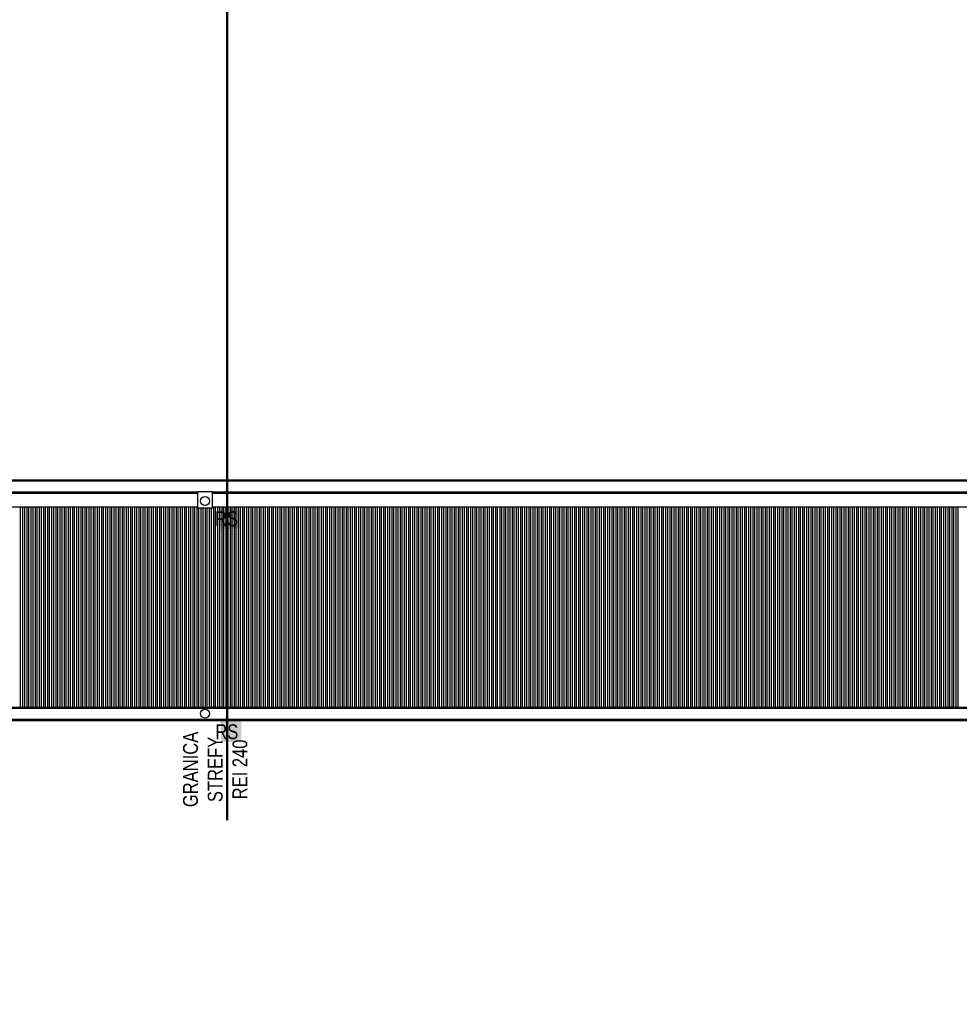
# Model space of a CAD drawing. Header units: millimetres. Extents: x 59331 to 112314, y -16110 to 34390.
# Tile 189 of 198: x 81670 to 82938, y 12169 to 13498. Entities that reach past the tile are written whole.
import ezdxf

# ---------------------------------------------------------------- set-up
doc = ezdxf.new("R2010")
doc.units = ezdxf.units.MM
doc.set_wipeout_variables(frame=1)
doc.linetypes.add('DASHED2', pattern=[0.375, 0.25, -0.125])
doc.layers.get('DEFPOINTS').update_dxf_attribs({"lineweight": 9})
for name, color, linetype in [('_HSA_OPIS', 43, 'Continuous'), ('_HSA_WIDOKOWE', 1, 'Continuous'), ('_HSA_WIDOKOWE_CIENKIE', 8, 'Continuous'), ('_HSA_WYM_100', 141, 'Continuous'), ('_HSA_ŚCIANY_CIENKIE', 2, 'Continuous')]:
    doc.layers.add(name, color=color, linetype=linetype)
doc.layers.add('_HSA_WYDZIELENIA_POŻAROWE_240_MIN', color=7, linetype='DASHED2', true_color=0xab1603)
doc.styles.add('ARIAL_100', font='Arial.ttf', dxfattribs={"width": 0.8, "height": 20})
doc.dimstyles.new('WYM_WEWN_100', dxfattribs={"dimtxt": 20, "dimasz": 2, "dimexe": 10, "dimexo": 0, "dimgap": 4, "dimtad": 1, "dimdec": 1, "dimrnd": 0.1, "dimtxsty": 'ARIAL_100', "dimblk": 'Wym-03', "dimcen": 0, "dimdle": 10, "dimse1": 1, "dimse2": 1, "dimclrt": 256, "dimazin": 2, "dimtfac": 1, "dimtdec": 1, "dimtix": 1, "dimtmove": 2, "dimatfit": 0, "dimfxl": 1, "dimtolj": 1, "dimtzin": 0, "dimarcsym": 0})

# ---------------------------------------------------------------- blocks, each defined once
blk = doc.blocks.new('*U368')
blk.add_wipeout([(-16.7, 0), (0, 0), (0, -10234), (-16.7, -10234)])
for p, q in [((-15, 0), (-15, -10234)), ((0, 0), (0, -10234))]:
    blk.add_line(p, q)
at = {"layer": '_HSA_WIDOKOWE_CIENKIE'}
blk.add_line((-16.7, 0), (-16.7, -10234), dxfattribs=at)
blk = doc.blocks.new('*U367')
blk.add_wipeout([(-16.7, 0), (0, 0), (0, -10264), (-16.7, -10264)])
for p, q in [((-15, 0), (-15, -10264)), ((0, 0), (0, -10264))]:
    blk.add_line(p, q)
at = {"layer": '_HSA_WIDOKOWE_CIENKIE'}
blk.add_line((-16.7, 0), (-16.7, -10264), dxfattribs=at)
blk = doc.blocks.new('A$Cc00aeabc')
blk.add_wipeout([(-21.4, 20), (0, 20), (0, 0), (-21.4, 0)])
blk.add_lwpolyline([(-21.4, 0), (0, 0), (0, 20), (-21.4, 20)], close=True)
at = {"layer": '_HSA_WIDOKOWE'}
blk.add_circle((-9, 10), 6, dxfattribs=at)
blk = doc.blocks.new('Wym-03')
for p, q in [((-4, 0), (4, 0)), ((0, 4), (0, -4))]:
    blk.add_line(p, q)
blk.add_lwpolyline([(-2.83, -2.83, 0.8, 0.8, 0), (2.83, 2.83, 0.05, 0.05, 0)], format="xyseb")
blk = doc.blocks.new('*D507')
at = {"layer": '_HSA_WYM_100', "color": 0, "lineweight": -2, "transparency": 16777216}
blk.add_line((76281.3, 12838.5), (76281.3, 11029.4), dxfattribs=at)
at = {"layer": 'DEFPOINTS', "color": 0, "transparency": 16777216}
for p in [(76431.3, 12840.5), (76281.3, 11027.4), (86739.3, 11027.4)]:
    blk.add_point(p, dxfattribs=at)
at = {"layer": '_HSA_WYM_100', "color": 0, "lineweight": -2, "transparency": 16777216, "xscale": 2, "yscale": 2, "zscale": 2}
for p, rotation in [((76281.3, 12840.5), 90), ((76281.3, 11027.4), 270)]:
    blk.add_blockref('Wym-03', p, dxfattribs=dict(at, rotation=rotation))
at = {"layer": '_HSA_WYM_100', "transparency": 16777216, "insert": (76267.1, 11934), "char_height": 20, "attachment_point": 5, "rotation": 90, "style": 'ARIAL_100'}
blk.add_mtext('\\A1;1813', dxfattribs=at)
blk = doc.blocks.new('*D508')
at = {"layer": '_HSA_WYM_100', "color": 0, "lineweight": -2, "transparency": 16777216}
blk.add_line((76433.3, 10877.4), (86737.3, 10877.4), dxfattribs=at)
at = {"layer": 'DEFPOINTS', "color": 0, "transparency": 16777216}
for p in [(76431.3, 12840.5), (86739.3, 12840.5), (86739.3, 10877.4)]:
    blk.add_point(p, dxfattribs=at)
at = {"layer": '_HSA_WYM_100', "color": 0, "lineweight": -2, "transparency": 16777216, "xscale": 2, "yscale": 2, "zscale": 2, "rotation": 180}
blk.add_blockref('Wym-03', (76431.3, 10877.4), dxfattribs=at)
at = {"layer": '_HSA_WYM_100', "color": 0, "lineweight": -2, "transparency": 16777216, "xscale": 2, "yscale": 2, "zscale": 2}
blk.add_blockref('Wym-03', (86739.3, 10877.4), dxfattribs=at)
at = {"layer": '_HSA_WYM_100', "transparency": 16777216, "insert": (81585.3, 10891.6), "char_height": 20, "attachment_point": 5, "style": 'ARIAL_100'}
blk.add_mtext('\\A1;10308', dxfattribs=at)

msp = doc.modelspace()

# ---------------------------------------------------------------- linework, layer by layer
at = {"layer": '_HSA_WIDOKOWE', "ltscale": 0.5}
msp.add_line((76475.33, 12840.53), (86739.33, 12840.53), dxfattribs=at)
at = {"layer": '_HSA_WIDOKOWE_CIENKIE'}
for p, q in [((81671.39, 12570.04), (81671.39, 12840.53)), ((81674.53, 12570.04), (81674.53, 12840.53)), ((81676.99, 12570.04), (81676.99, 12840.53)), ((81680.13, 12570.04), (81680.13, 12840.53)), ((81682.59, 12570.04), (81682.59, 12840.53)), ((81685.73, 12570.04), (81685.73, 12840.53)), ((81688.19, 12570.04), (81688.19, 12840.53)), ((81691.33, 12570.04), (81691.33, 12840.53)), ((81693.79, 12570.04), (81693.79, 12840.53)), ((81696.93, 12570.04), (81696.93, 12840.53)), ((81699.39, 12570.04), (81699.39, 12840.53)), ((81702.53, 12570.04), (81702.53, 12840.53)), ((81704.98, 12570.04), (81704.98, 12840.53)), ((81708.13, 12570.04), (81708.13, 12840.53)), ((81710.58, 12570.04), (81710.58, 12840.53)), ((81713.73, 12570.04), (81713.73, 12840.53)), ((81716.18, 12570.04), (81716.18, 12840.53)), ((81719.33, 12570.04), (81719.33, 12840.53)), ((81721.78, 12570.04), (81721.78, 12840.53)), ((81724.93, 12570.04), (81724.93, 12840.53)), ((81727.38, 12570.04), (81727.38, 12840.53)), ((81730.53, 12570.04), (81730.53, 12840.53)), ((81732.98, 12570.04), (81732.98, 12840.53)), ((81736.12, 12570.04), (81736.12, 12840.53)), ((81738.58, 12570.04), (81738.58, 12840.53)), ((81741.72, 12570.04), (81741.72, 12840.53)), ((81744.18, 12570.04), (81744.18, 12840.53)), ((81747.32, 12570.04), (81747.32, 12840.53)), ((81749.78, 12570.04), (81749.78, 12840.53)), ((81752.92, 12570.04), (81752.92, 12840.53)), ((81755.38, 12570.04), (81755.38, 12840.53)), ((81758.52, 12570.04), (81758.52, 12840.53)), ((81760.98, 12570.04), (81760.98, 12840.53)), ((81764.12, 12570.04), (81764.12, 12840.53)), ((81766.58, 12570.04), (81766.58, 12840.53)), ((81769.72, 12570.04), (81769.72, 12840.53)), ((81772.17, 12570.04), (81772.17, 12840.53)), ((81775.32, 12570.04), (81775.32, 12840.53)), ((81777.77, 12570.04), (81777.77, 12840.53)), ((81780.92, 12570.04), (81780.92, 12840.53)), ((81783.37, 12570.04), (81783.37, 12840.53)), ((81786.52, 12570.04), (81786.52, 12840.53)), ((81788.97, 12570.04), (81788.97, 12840.53)), ((81792.12, 12570.04), (81792.12, 12840.53)), ((81794.57, 12570.04), (81794.57, 12840.53)), ((81797.72, 12570.04), (81797.72, 12840.53)), ((81800.17, 12570.04), (81800.17, 12840.53)), ((81803.31, 12570.04), (81803.31, 12840.53)), ((81805.77, 12570.04), (81805.77, 12840.53)), ((81808.91, 12570.04), (81808.91, 12840.53)), ((81811.37, 12570.04), (81811.37, 12840.53)), ((81814.51, 12570.04), (81814.51, 12840.53)), ((81816.97, 12570.04), (81816.97, 12840.53)), ((81820.11, 12570.04), (81820.11, 12840.53)), ((81822.57, 12570.04), (81822.57, 12840.53)), ((81825.71, 12570.04), (81825.71, 12840.53)), ((81828.17, 12570.04), (81828.17, 12840.53)), ((81831.31, 12570.04), (81831.31, 12840.53)), ((81833.77, 12570.04), (81833.77, 12840.53)), ((81836.91, 12570.04), (81836.91, 12840.53)), ((81839.36, 12570.04), (81839.36, 12840.53)), ((81842.51, 12570.04), (81842.51, 12840.53)), ((81844.96, 12570.04), (81844.96, 12840.53)), ((81848.11, 12570.04), (81848.11, 12840.53)), ((81850.56, 12570.04), (81850.56, 12840.53)), ((81853.71, 12570.04), (81853.71, 12840.53)), ((81856.16, 12570.04), (81856.16, 12840.53)), ((81859.31, 12570.04), (81859.31, 12840.53)), ((81861.76, 12570.04), (81861.76, 12840.53)), ((81864.91, 12570.04), (81864.91, 12840.53)), ((81867.36, 12570.04), (81867.36, 12840.53)), ((81870.5, 12570.04), (81870.5, 12840.53)), ((81872.96, 12570.04), (81872.96, 12840.53)), ((81876.1, 12570.04), (81876.1, 12840.53)), ((81878.56, 12570.04), (81878.56, 12840.53)), ((81881.7, 12570.04), (81881.7, 12840.53)), ((81884.16, 12570.04), (81884.16, 12840.53)), ((81887.3, 12570.04), (81887.3, 12840.53)), ((81889.76, 12570.04), (81889.76, 12840.53)), ((81892.9, 12570.04), (81892.9, 12840.53)), ((81895.36, 12570.04), (81895.36, 12840.53)), ((81898.5, 12570.04), (81898.5, 12840.53)), ((81900.96, 12570.04), (81900.96, 12840.53)), ((81904.1, 12570.04), (81904.1, 12840.53)), ((81906.55, 12570.04), (81906.55, 12840.53)), ((81909.7, 12570.04), (81909.7, 12840.53)), ((81912.15, 12570.04), (81912.15, 12840.53)), ((81915.3, 12570.04), (81915.3, 12840.53)), ((81917.75, 12570.04), (81917.75, 12840.53)), ((81920.9, 12570.04), (81920.9, 12840.53)), ((81923.35, 12570.04), (81923.35, 12840.53)), ((81926.5, 12570.04), (81926.5, 12840.53)), ((81928.95, 12570.04), (81928.95, 12840.53)), ((81932.1, 12570.04), (81932.1, 12840.53)), ((81934.55, 12570.04), (81934.55, 12840.53)), ((81937.69, 12570.04), (81937.69, 12840.53)), ((81940.15, 12570.04), (81940.15, 12840.53)), ((81943.29, 12570.04), (81943.29, 12840.53)), ((81945.75, 12570.04), (81945.75, 12840.53)), ((81948.89, 12570.04), (81948.89, 12840.53)), ((81951.35, 12570.04), (81951.35, 12840.53)), ((81954.49, 12570.04), (81954.49, 12840.53)), ((81956.95, 12570.04), (81956.95, 12840.53)), ((81960.09, 12570.04), (81960.09, 12840.53)), ((81962.55, 12570.04), (81962.55, 12840.53)), ((81965.69, 12570.04), (81965.69, 12840.53)), ((81968.15, 12570.04), (81968.15, 12840.53)), ((81971.29, 12570.04), (81971.29, 12840.53)), ((81973.74, 12570.04), (81973.74, 12840.53)), ((81976.89, 12570.04), (81976.89, 12840.53)), ((81979.34, 12570.04), (81979.34, 12840.53)), ((81982.49, 12570.04), (81982.49, 12840.53)), ((81984.94, 12570.04), (81984.94, 12840.53)), ((81988.09, 12570.04), (81988.09, 12840.53)), ((81990.54, 12570.04), (81990.54, 12840.53)), ((81993.69, 12570.04), (81993.69, 12840.53)), ((81996.14, 12570.04), (81996.14, 12840.53)), ((81999.29, 12570.04), (81999.29, 12840.53)), ((82001.74, 12570.04), (82001.74, 12840.53)), ((82004.88, 12570.04), (82004.88, 12840.53)), ((82007.34, 12570.04), (82007.34, 12840.53)), ((82010.48, 12570.04), (82010.48, 12840.53)), ((82012.94, 12570.04), (82012.94, 12840.53)), ((82016.08, 12570.04), (82016.08, 12840.53)), ((82018.54, 12570.04), (82018.54, 12840.53)), ((82021.68, 12570.04), (82021.68, 12840.53)), ((82024.14, 12570.04), (82024.14, 12840.53)), ((82027.28, 12570.04), (82027.28, 12840.53)), ((82029.74, 12570.04), (82029.74, 12840.53)), ((82032.88, 12570.04), (82032.88, 12840.53)), ((82035.34, 12570.04), (82035.34, 12840.53)), ((82038.48, 12570.04), (82038.48, 12840.53)), ((82040.93, 12570.04), (82040.93, 12840.53)), ((82044.08, 12570.04), (82044.08, 12840.53)), ((82046.53, 12570.04), (82046.53, 12840.53)), ((82049.68, 12570.04), (82049.68, 12840.53)), ((82052.13, 12570.04), (82052.13, 12840.53)), ((82055.28, 12570.04), (82055.28, 12840.53)), ((82057.73, 12570.04), (82057.73, 12840.53)), ((82060.88, 12570.04), (82060.88, 12840.53)), ((82063.33, 12570.04), (82063.33, 12840.53)), ((82066.48, 12570.04), (82066.48, 12840.53)), ((82068.93, 12570.04), (82068.93, 12840.53)), ((82072.07, 12570.04), (82072.07, 12840.53)), ((82074.53, 12570.04), (82074.53, 12840.53)), ((82077.67, 12570.04), (82077.67, 12840.53)), ((82080.13, 12570.04), (82080.13, 12840.53)), ((82083.27, 12570.04), (82083.27, 12840.53)), ((82085.73, 12570.04), (82085.73, 12840.53)), ((82088.87, 12570.04), (82088.87, 12840.53)), ((82091.33, 12570.04), (82091.33, 12840.53)), ((82094.47, 12570.04), (82094.47, 12840.53)), ((82096.93, 12570.04), (82096.93, 12840.53)), ((82100.07, 12570.04), (82100.07, 12840.53)), ((82102.53, 12570.04), (82102.53, 12840.53)), ((82105.67, 12570.04), (82105.67, 12840.53)), ((82108.12, 12570.04), (82108.12, 12840.53)), ((82111.27, 12570.04), (82111.27, 12840.53)), ((82113.72, 12570.04), (82113.72, 12840.53)), ((82116.87, 12570.04), (82116.87, 12840.53)), ((82119.32, 12570.04), (82119.32, 12840.53)), ((82122.47, 12570.04), (82122.47, 12840.53)), ((82124.92, 12570.04), (82124.92, 12840.53)), ((82128.07, 12570.04), (82128.07, 12840.53)), ((82130.52, 12570.04), (82130.52, 12840.53)), ((82133.66, 12570.04), (82133.66, 12840.53)), ((82136.12, 12570.04), (82136.12, 12840.53)), ((82139.26, 12570.04), (82139.26, 12840.53)), ((82141.72, 12570.04), (82141.72, 12840.53)), ((82144.86, 12570.04), (82144.86, 12840.53)), ((82147.32, 12570.04), (82147.32, 12840.53)), ((82150.46, 12570.04), (82150.46, 12840.53)), ((82152.92, 12570.04), (82152.92, 12840.53)), ((82156.06, 12570.04), (82156.06, 12840.53)), ((82158.52, 12570.04), (82158.52, 12840.53)), ((82161.66, 12570.04), (82161.66, 12840.53)), ((82164.12, 12570.04), (82164.12, 12840.53)), ((82167.26, 12570.04), (82167.26, 12840.53)), ((82169.72, 12570.04), (82169.72, 12840.53)), ((82172.86, 12570.04), (82172.86, 12840.53)), ((82175.31, 12570.04), (82175.31, 12840.53)), ((82178.46, 12570.04), (82178.46, 12840.53)), ((82180.91, 12570.04), (82180.91, 12840.53)), ((82184.06, 12570.04), (82184.06, 12840.53)), ((82186.51, 12570.04), (82186.51, 12840.53)), ((82189.66, 12570.04), (82189.66, 12840.53)), ((82192.11, 12570.04), (82192.11, 12840.53)), ((82195.26, 12570.04), (82195.26, 12840.53)), ((82197.71, 12570.04), (82197.71, 12840.53)), ((82200.85, 12570.04), (82200.85, 12840.53)), ((82203.31, 12570.04), (82203.31, 12840.53)), ((82206.45, 12570.04), (82206.45, 12840.53)), ((82208.91, 12570.04), (82208.91, 12840.53)), ((82212.05, 12570.04), (82212.05, 12840.53)), ((82214.51, 12570.04), (82214.51, 12840.53)), ((82217.65, 12570.04), (82217.65, 12840.53)), ((82220.11, 12570.04), (82220.11, 12840.53)), ((82223.25, 12570.04), (82223.25, 12840.53)), ((82225.71, 12570.04), (82225.71, 12840.53)), ((82228.85, 12570.04), (82228.85, 12840.53)), ((82231.31, 12570.04), (82231.31, 12840.53)), ((82234.45, 12570.04), (82234.45, 12840.53)), ((82236.91, 12570.04), (82236.91, 12840.53)), ((82240.05, 12570.04), (82240.05, 12840.53)), ((82242.5, 12570.04), (82242.5, 12840.53)), ((82245.65, 12570.04), (82245.65, 12840.53)), ((82248.1, 12570.04), (82248.1, 12840.53)), ((82251.25, 12570.04), (82251.25, 12840.53)), ((82253.7, 12570.04), (82253.7, 12840.53)), ((82256.85, 12570.04), (82256.85, 12840.53)), ((82259.3, 12570.04), (82259.3, 12840.53)), ((82262.45, 12570.04), (82262.45, 12840.53)), ((82264.9, 12570.04), (82264.9, 12840.53)), ((82268.04, 12570.04), (82268.04, 12840.53)), ((82270.5, 12570.04), (82270.5, 12840.53)), ((82273.64, 12570.04), (82273.64, 12840.53)), ((82276.1, 12570.04), (82276.1, 12840.53)), ((82279.24, 12570.04), (82279.24, 12840.53)), ((82281.7, 12570.04), (82281.7, 12840.53)), ((82284.84, 12570.04), (82284.84, 12840.53)), ((82287.3, 12570.04), (82287.3, 12840.53)), ((82290.44, 12570.04), (82290.44, 12840.53)), ((82292.9, 12570.04), (82292.9, 12840.53)), ((82296.04, 12570.04), (82296.04, 12840.53)), ((82298.5, 12570.04), (82298.5, 12840.53)), ((82301.64, 12570.04), (82301.64, 12840.53)), ((82304.1, 12570.04), (82304.1, 12840.53)), ((82307.24, 12570.04), (82307.24, 12840.53)), ((82309.69, 12570.04), (82309.69, 12840.53)), ((82312.84, 12570.04), (82312.84, 12840.53)), ((82315.29, 12570.04), (82315.29, 12840.53)), ((82318.44, 12570.04), (82318.44, 12840.53)), ((82320.89, 12570.04), (82320.89, 12840.53)), ((82324.04, 12570.04), (82324.04, 12840.53)), ((82326.49, 12570.04), (82326.49, 12840.53)), ((82329.64, 12570.04), (82329.64, 12840.53)), ((82332.09, 12570.04), (82332.09, 12840.53)), ((82335.23, 12570.04), (82335.23, 12840.53)), ((82337.69, 12570.04), (82337.69, 12840.53)), ((82340.83, 12570.04), (82340.83, 12840.53)), ((82343.29, 12570.04), (82343.29, 12840.53)), ((82346.43, 12570.04), (82346.43, 12840.53)), ((82348.89, 12570.04), (82348.89, 12840.53)), ((82352.03, 12570.04), (82352.03, 12840.53)), ((82354.49, 12570.04), (82354.49, 12840.53)), ((82357.63, 12570.04), (82357.63, 12840.53)), ((82360.09, 12570.04), (82360.09, 12840.53)), ((82363.23, 12570.04), (82363.23, 12840.53)), ((82365.69, 12570.04), (82365.69, 12840.53)), ((82368.83, 12570.04), (82368.83, 12840.53)), ((82371.29, 12570.04), (82371.29, 12840.53)), ((82374.43, 12570.04), (82374.43, 12840.53)), ((82376.88, 12570.04), (82376.88, 12840.53)), ((82380.03, 12570.04), (82380.03, 12840.53)), ((82382.48, 12570.04), (82382.48, 12840.53)), ((82385.63, 12570.04), (82385.63, 12840.53)), ((82388.08, 12570.04), (82388.08, 12840.53)), ((82391.23, 12570.04), (82391.23, 12840.53)), ((82393.68, 12570.04), (82393.68, 12840.53)), ((82396.83, 12570.04), (82396.83, 12840.53)), ((82399.28, 12570.04), (82399.28, 12840.53)), ((82402.42, 12570.04), (82402.42, 12840.53)), ((82404.88, 12570.04), (82404.88, 12840.53)), ((82408.02, 12570.04), (82408.02, 12840.53)), ((82410.48, 12570.04), (82410.48, 12840.53)), ((82413.62, 12570.04), (82413.62, 12840.53)), ((82416.08, 12570.04), (82416.08, 12840.53)), ((82419.22, 12570.04), (82419.22, 12840.53)), ((82421.68, 12570.04), (82421.68, 12840.53)), ((82424.82, 12570.04), (82424.82, 12840.53)), ((82427.28, 12570.04), (82427.28, 12840.53)), ((82430.42, 12570.04), (82430.42, 12840.53)), ((82432.88, 12570.04), (82432.88, 12840.53)), ((82436.02, 12570.04), (82436.02, 12840.53)), ((82438.48, 12570.04), (82438.48, 12840.53)), ((82441.62, 12570.04), (82441.62, 12840.53)), ((82444.07, 12570.04), (82444.07, 12840.53)), ((82447.22, 12570.04), (82447.22, 12840.53)), ((82449.67, 12570.04), (82449.67, 12840.53)), ((82452.82, 12570.04), (82452.82, 12840.53)), ((82455.27, 12570.04), (82455.27, 12840.53)), ((82458.42, 12570.04), (82458.42, 12840.53)), ((82460.87, 12570.04), (82460.87, 12840.53)), ((82464.02, 12570.04), (82464.02, 12840.53)), ((82466.47, 12570.04), (82466.47, 12840.53)), ((82469.61, 12570.04), (82469.61, 12840.53)), ((82472.07, 12570.04), (82472.07, 12840.53)), ((82475.21, 12570.04), (82475.21, 12840.53)), ((82477.67, 12570.04), (82477.67, 12840.53)), ((82480.81, 12570.04), (82480.81, 12840.53)), ((82483.27, 12570.04), (82483.27, 12840.53)), ((82486.41, 12570.04), (82486.41, 12840.53)), ((82488.87, 12570.04), (82488.87, 12840.53)), ((82492.01, 12570.04), (82492.01, 12840.53)), ((82494.47, 12570.04), (82494.47, 12840.53)), ((82497.61, 12570.04), (82497.61, 12840.53)), ((82500.07, 12570.04), (82500.07, 12840.53)), ((82503.21, 12570.04), (82503.21, 12840.53)), ((82505.67, 12570.04), (82505.67, 12840.53)), ((82508.81, 12570.04), (82508.81, 12840.53)), ((82511.26, 12570.04), (82511.26, 12840.53)), ((82514.41, 12570.04), (82514.41, 12840.53)), ((82516.86, 12570.04), (82516.86, 12840.53)), ((82520.01, 12570.04), (82520.01, 12840.53)), ((82522.46, 12570.04), (82522.46, 12840.53)), ((82525.61, 12570.04), (82525.61, 12840.53)), ((82528.06, 12570.04), (82528.06, 12840.53)), ((82531.21, 12570.04), (82531.21, 12840.53)), ((82533.66, 12570.04), (82533.66, 12840.53)), ((82536.8, 12570.04), (82536.8, 12840.53)), ((82539.26, 12570.04), (82539.26, 12840.53)), ((82542.4, 12570.04), (82542.4, 12840.53)), ((82544.86, 12570.04), (82544.86, 12840.53)), ((82548, 12570.04), (82548, 12840.53)), ((82550.46, 12570.04), (82550.46, 12840.53)), ((82553.6, 12570.04), (82553.6, 12840.53)), ((82556.06, 12570.04), (82556.06, 12840.53)), ((82559.2, 12570.04), (82559.2, 12840.53)), ((82561.66, 12570.04), (82561.66, 12840.53)), ((82564.8, 12570.04), (82564.8, 12840.53)), ((82567.26, 12570.04), (82567.26, 12840.53)), ((82570.4, 12570.04), (82570.4, 12840.53)), ((82572.85, 12570.04), (82572.85, 12840.53)), ((82576, 12570.04), (82576, 12840.53)), ((82578.45, 12570.04), (82578.45, 12840.53)), ((82581.6, 12570.04), (82581.6, 12840.53)), ((82584.05, 12570.04), (82584.05, 12840.53)), ((82587.2, 12570.04), (82587.2, 12840.53)), ((82589.65, 12570.04), (82589.65, 12840.53)), ((82592.8, 12570.04), (82592.8, 12840.53)), ((82595.25, 12570.04), (82595.25, 12840.53)), ((82598.4, 12570.04), (82598.4, 12840.53)), ((82600.85, 12570.04), (82600.85, 12840.53)), ((82603.99, 12570.04), (82603.99, 12840.53)), ((82606.45, 12570.04), (82606.45, 12840.53)), ((82609.59, 12570.04), (82609.59, 12840.53)), ((82612.05, 12570.04), (82612.05, 12840.53)), ((82615.19, 12570.04), (82615.19, 12840.53)), ((82617.65, 12570.04), (82617.65, 12840.53)), ((82620.79, 12570.04), (82620.79, 12840.53)), ((82623.25, 12570.04), (82623.25, 12840.53)), ((82626.39, 12570.04), (82626.39, 12840.53)), ((82628.85, 12570.04), (82628.85, 12840.53)), ((82631.99, 12570.04), (82631.99, 12840.53)), ((82634.45, 12570.04), (82634.45, 12840.53)), ((82637.59, 12570.04), (82637.59, 12840.53)), ((82640.04, 12570.04), (82640.04, 12840.53)), ((82643.19, 12570.04), (82643.19, 12840.53)), ((82645.64, 12570.04), (82645.64, 12840.53)), ((82648.79, 12570.04), (82648.79, 12840.53)), ((82651.24, 12570.04), (82651.24, 12840.53)), ((82654.39, 12570.04), (82654.39, 12840.53)), ((82656.84, 12570.04), (82656.84, 12840.53)), ((82659.99, 12570.04), (82659.99, 12840.53)), ((82662.44, 12570.04), (82662.44, 12840.53)), ((82665.59, 12570.04), (82665.59, 12840.53)), ((82668.04, 12570.04), (82668.04, 12840.53)), ((82671.18, 12570.04), (82671.18, 12840.53)), ((82673.64, 12570.04), (82673.64, 12840.53)), ((82676.78, 12570.04), (82676.78, 12840.53)), ((82679.24, 12570.04), (82679.24, 12840.53)), ((82682.38, 12570.04), (82682.38, 12840.53)), ((82684.84, 12570.04), (82684.84, 12840.53)), ((82687.98, 12570.04), (82687.98, 12840.53)), ((82690.44, 12570.04), (82690.44, 12840.53)), ((82693.58, 12570.04), (82693.58, 12840.53)), ((82696.04, 12570.04), (82696.04, 12840.53)), ((82699.18, 12570.04), (82699.18, 12840.53)), ((82701.64, 12570.04), (82701.64, 12840.53)), ((82704.78, 12570.04), (82704.78, 12840.53)), ((82707.23, 12570.04), (82707.23, 12840.53)), ((82710.38, 12570.04), (82710.38, 12840.53)), ((82712.83, 12570.04), (82712.83, 12840.53)), ((82715.98, 12570.04), (82715.98, 12840.53)), ((82718.43, 12570.04), (82718.43, 12840.53)), ((82721.58, 12570.04), (82721.58, 12840.53)), ((82724.03, 12570.04), (82724.03, 12840.53)), ((82727.18, 12570.04), (82727.18, 12840.53)), ((82729.63, 12570.04), (82729.63, 12840.53)), ((82732.78, 12570.04), (82732.78, 12840.53)), ((82735.23, 12570.04), (82735.23, 12840.53)), ((82738.37, 12570.04), (82738.37, 12840.53)), ((82740.83, 12570.04), (82740.83, 12840.53)), ((82743.97, 12570.04), (82743.97, 12840.53)), ((82746.43, 12570.04), (82746.43, 12840.53)), ((82749.57, 12570.04), (82749.57, 12840.53)), ((82752.03, 12570.04), (82752.03, 12840.53)), ((82755.17, 12570.04), (82755.17, 12840.53)), ((82757.63, 12570.04), (82757.63, 12840.53)), ((82760.77, 12570.04), (82760.77, 12840.53)), ((82763.23, 12570.04), (82763.23, 12840.53)), ((82766.37, 12570.04), (82766.37, 12840.53)), ((82768.83, 12570.04), (82768.83, 12840.53)), ((82771.97, 12570.04), (82771.97, 12840.53)), ((82774.42, 12570.04), (82774.42, 12840.53)), ((82777.57, 12570.04), (82777.57, 12840.53)), ((82780.02, 12570.04), (82780.02, 12840.53)), ((82783.17, 12570.04), (82783.17, 12840.53)), ((82785.62, 12570.04), (82785.62, 12840.53)), ((82788.77, 12570.04), (82788.77, 12840.53)), ((82791.22, 12570.04), (82791.22, 12840.53)), ((82794.37, 12570.04), (82794.37, 12840.53)), ((82796.82, 12570.04), (82796.82, 12840.53)), ((82799.97, 12570.04), (82799.97, 12840.53)), ((82802.42, 12570.04), (82802.42, 12840.53)), ((82805.56, 12570.04), (82805.56, 12840.53)), ((82808.02, 12570.04), (82808.02, 12840.53)), ((82811.16, 12570.04), (82811.16, 12840.53)), ((82813.62, 12570.04), (82813.62, 12840.53)), ((82816.76, 12570.04), (82816.76, 12840.53)), ((82819.22, 12570.04), (82819.22, 12840.53)), ((82822.36, 12570.04), (82822.36, 12840.53)), ((82824.82, 12570.04), (82824.82, 12840.53)), ((82827.96, 12570.04), (82827.96, 12840.53)), ((82830.42, 12570.04), (82830.42, 12840.53)), ((82833.56, 12570.04), (82833.56, 12840.53)), ((82836.02, 12570.04), (82836.02, 12840.53)), ((82839.16, 12570.04), (82839.16, 12840.53)), ((82841.61, 12570.04), (82841.61, 12840.53)), ((82844.76, 12570.04), (82844.76, 12840.53)), ((82847.21, 12570.04), (82847.21, 12840.53)), ((82850.36, 12570.04), (82850.36, 12840.53)), ((82852.81, 12570.04), (82852.81, 12840.53)), ((82855.96, 12570.04), (82855.96, 12840.53)), ((82858.41, 12570.04), (82858.41, 12840.53)), ((82861.56, 12570.04), (82861.56, 12840.53)), ((82864.01, 12570.04), (82864.01, 12840.53)), ((82867.16, 12570.04), (82867.16, 12840.53)), ((82869.61, 12570.04), (82869.61, 12840.53)), ((82872.75, 12570.04), (82872.75, 12840.53)), ((82875.21, 12570.04), (82875.21, 12840.53)), ((82878.35, 12570.04), (82878.35, 12840.53)), ((82880.81, 12570.04), (82880.81, 12840.53)), ((82883.95, 12570.04), (82883.95, 12840.53)), ((82886.41, 12570.04), (82886.41, 12840.53)), ((82889.55, 12570.04), (82889.55, 12840.53)), ((82892.01, 12570.04), (82892.01, 12840.53)), ((82895.15, 12570.04), (82895.15, 12840.53)), ((82897.61, 12570.04), (82897.61, 12840.53)), ((82900.75, 12570.04), (82900.75, 12840.53)), ((82903.21, 12570.04), (82903.21, 12840.53)), ((82906.35, 12570.04), (82906.35, 12840.53)), ((82908.8, 12570.04), (82908.8, 12840.53)), ((82911.95, 12570.04), (82911.95, 12840.53)), ((82914.4, 12570.04), (82914.4, 12840.53)), ((82917.55, 12570.04), (82917.55, 12840.53)), ((82920, 12570.04), (82920, 12840.53)), ((82923.15, 12570.04), (82923.15, 12840.53)), ((82925.6, 12570.04), (82925.6, 12840.53)), ((82928.75, 12570.04), (82928.75, 12840.53)), ((82931.2, 12570.04), (82931.2, 12840.53)), ((82934.35, 12570.04), (82934.35, 12840.53)), ((82936.8, 12570.04), (82936.8, 12840.53))]:
    msp.add_line(p, q, dxfattribs=at)

# ---------------------------------------------------------------- block references
at = {"layer": '_HSA_WIDOKOWE', "rotation": 90.00000000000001}
msp.add_blockref('*U367', (76475.33, 12875.59), dxfattribs=at)

# ---------------------------------------------------------------- texts
at = {"layer": '_HSA_OPIS', "insert": (81964.86, 12834.39), "char_height": 20, "attachment_point": 3, "style": 'ARIAL_100', "bg_fill": 1, "box_fill_scale": 1.2, "bg_fill_color": 256, "bg_fill_true_color": 16777214, "bg_fill_transparency": 0}
msp.add_mtext_dynamic_manual_height_columns('RS', width=20, gutter_width=15, heights=[0], dxfattribs=at)
at = {"layer": '_HSA_WYDZIELENIA_POŻAROWE_240_MIN', "insert": (81890.65, 12386.37), "char_height": 20, "width": 198.9867, "attachment_point": 1, "rotation": 90, "style": 'ARIAL_100'}
msp.add_mtext('\\pxqc;GRANICA\\PSTREFY\\PREI 240', dxfattribs=at)

# ---------------------------------------------------------------- next in the draw order: linework, layer by layer
at = {"layer": '_HSA_ŚCIANY_CIENKIE', "ltscale": 10}
msp.add_line((86739.33, 12876.59), (76475.33, 12876.59), dxfattribs=at)

# ---------------------------------------------------------------- next in the draw order: block references
at = {"layer": '_HSA_WIDOKOWE', "rotation": 90.00000000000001}
msp.add_blockref('*U368', (76505.33, 12568.81), dxfattribs=at)

# ---------------------------------------------------------------- next in the draw order: linework, layer by layer
at = {"layer": '_HSA_WIDOKOWE'}
msp.add_circle((81920.33, 12561.31), 6, dxfattribs=at)
at = {"layer": '_HSA_WYDZIELENIA_POŻAROWE_240_MIN', "ltscale": 50, "const_width": 3}
msp.add_lwpolyline([(81950.33, 12417.11), (81950.33, 13803.64), (82550.33, 13803.64), (82550.33, 14903.53)], dxfattribs=at)
at = {"layer": '_HSA_ŚCIANY_CIENKIE', "ltscale": 10}
msp.add_lwpolyline([(76505.33, 12840.53), (76505.33, 12570.04), (86739.33, 12570.04)], dxfattribs=at)

# ---------------------------------------------------------------- next in the draw order: texts
at = {"layer": '_HSA_OPIS', "insert": (81965.24, 12546.74), "char_height": 20, "attachment_point": 3, "style": 'ARIAL_100', "bg_fill": 1, "box_fill_scale": 1.2, "bg_fill_color": 256, "bg_fill_true_color": 16777214, "bg_fill_transparency": 0}
msp.add_mtext_dynamic_manual_height_columns('RS', width=20, gutter_width=15, heights=[0], dxfattribs=at)

# ---------------------------------------------------------------- next in the draw order: block references
at = {"layer": '_HSA_WIDOKOWE_CIENKIE', "ltscale": 10, "rotation": 270}
msp.add_blockref('A$Cc00aeabc', (81910.33, 12839.22), dxfattribs=at)

# ---------------------------------------------------------------- next in the draw order: dimensions: what is measured, and where the dimension line sits
at = {"layer": '_HSA_WYM_100'}
dim = msp.add_linear_dim(base=(76281.33, 11027.42), p1=(76431.33, 12840.53), p2=(86739.33, 11027.42), angle=90, dimstyle='WYM_WEWN_100', override={"dimrnd": 0.5}, dxfattribs=at)
dim.commit()
dim.dimension.update_dxf_attribs({"geometry": '*D507', "text_midpoint": (76267.11, 11933.98)})
dim = msp.add_aligned_dim(p1=(76431.33, 12840.53), p2=(86739.33, 12840.53), distance=-1963.1, dimstyle='WYM_WEWN_100', override={"dimrnd": 0.5}, dxfattribs=at)
dim.commit()
dim.dimension.update_dxf_attribs({"geometry": '*D508', "text_midpoint": (81585.33, 10891.64)})

doc.saveas('drawing.dxf')
